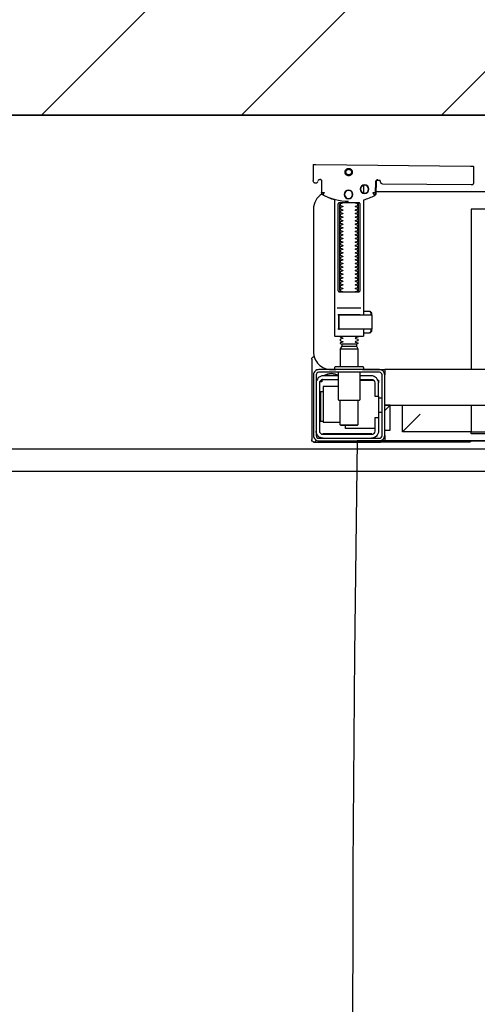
# Model space of a CAD drawing. Header units: millimetres. Extents: x 28600 to 181045, y -399112 to -163690.
# Tile 128 of 256: x 60942 to 60968, y -197785 to -197729. Entities that reach past the tile are written whole.
import ezdxf

# ---------------------------------------------------------------- set-up
doc = ezdxf.new("R2010")
doc.units = ezdxf.units.MM
doc.layers.get('0').update_dxf_attribs({"color": 8})
for name, color, linetype in [('!! 1_hatch projektowane ściany', 8, 'Continuous'), ('!! 1_PROJ Sciany', 8, 'Continuous'), ('!! 1_zabudowa GK', 8, 'Continuous'), ('!! 2_wypos-sanitarne', 8, 'Continuous')]:
    doc.layers.add(name, color=color, linetype=linetype)
doc.layers.add('!!_@ wypos sanit nd', color=8, linetype='Continuous', plot=False)

# ---------------------------------------------------------------- blocks, each defined once
blk = doc.blocks.new('A$C324a30b8')
for points in [[(0.17552, 0), (0.17692, -0.11958), (0.17797, -0.23916), (0.17832, -0.47832)], [(-0.17552, 0), (0.17552, 0)]]:
    blk.add_lwpolyline(points)
blk = doc.blocks.new('A$C4ebe9e89')
for points in [[(0.16424, 0.15596), (0.16327, 0.15595), (0.16304, 0.15592), (0.16283, 0.15584), (0.16262, 0.15571), (0.16265, 0.15575), (0.16259, 0.15555), (0.16257, 0.15535, -0.157432), (0.16238, 0.15476), (0.1621, 0.15436, -0.241147), (0.16129, 0.15393), (0.1115, 0.15346), (0.11134, 0.15345), (0.11119, 0.15345), (0.11107, 0.15345), (0.11094, 0.15346), (0.11078, 0.15348), (0.11062, 0.15353), (0.11047, 0.15361), (0.11033, 0.15371), (0.11022, 0.15383), (0.11012, 0.15397), (0.11005, 0.15412), (0.11001, 0.15428), (0.11, 0.15445), (0.10995, 0.16345), (0.11023, 0.16384)], [(0.19647, 0.15658), (0.19626, 0.15656), (0.19605, 0.15648), (0.19585, 0.15635), (0.19566, 0.15614, 0.132231), (0.19551, 0.15564), (0.19546, 0.14909)], [(0.19768, 0.15528, 0.415336), (0.19869, 0.15429)], [(0.19885, 0.1543), (0.19898, 0.1543), (0.19913, 0.15431), (0.19927, 0.15434), (0.19941, 0.1544), (0.19953, 0.15447), (0.19965, 0.15456), (0.19975, 0.15466), (0.20007, 0.15512, 0.158481), (0.20026, 0.15571)], [(0.18031, 0.14393, 0.125713), (0.19466, 0.14774, 0.121439), (0.19519, 0.14823, -0.262119), (0.2, 0.13968), (0.2, 0.05968, -0.414214), (0.19, 0.04968), (0.18752, 0.04968, 0.405519), (0.188, 0.05018), (0.188, 0.05088, 0.414214), (0.1875, 0.05138), (0.1725, 0.05138, 0.414214), (0.172, 0.05088), (0.172, 0.05018, 0.405519), (0.17249, 0.04968, 0.001664), (0.15993, 0.04968)], [(0.172, 0.07232), (0.172, 0.06852, 0.414214), (0.1722, 0.06832), (0.18462, 0.06832), (0.1878, 0.06832, 0.414214), (0.188, 0.06852), (0.188, 0.14485), (0.18885, 0.1451), (0.18969, 0.14537), (0.19052, 0.14568), (0.19134, 0.146), (0.19215, 0.14635), (0.19295, 0.14672), (0.19374, 0.14712), (0.19456, 0.14756), (0.19465, 0.14762), (0.19473, 0.14768), (0.19481, 0.14775), (0.19488, 0.14782), (0.19495, 0.1479), (0.19502, 0.14799)], [(0.17647, 0.09332, 0.182836), (0.17637, 0.09341), (0.17515, 0.09381, 0.050055), (0.175, 0.09408), (0.175, 0.09436, 0.050055), (0.17515, 0.09462), (0.17637, 0.09503, 0.719897), (0.17637, 0.09541), (0.17515, 0.09581, 0.050055), (0.175, 0.09608), (0.175, 0.09636, 0.050055), (0.17515, 0.09662), (0.17637, 0.09703, 0.719897), (0.17637, 0.09741), (0.17515, 0.09781, 0.050055), (0.175, 0.09808), (0.175, 0.09836, 0.050055), (0.17515, 0.09862), (0.17637, 0.09903, 0.719897), (0.17637, 0.09941), (0.17515, 0.09981, 0.050055), (0.175, 0.10008), (0.175, 0.10036, 0.050055), (0.17515, 0.10062), (0.17637, 0.10103, 0.719897), (0.17637, 0.10141), (0.17515, 0.10181, 0.050055), (0.175, 0.10208), (0.175, 0.10236, 0.050055), (0.17515, 0.10262), (0.17637, 0.10303, 0.719897), (0.17637, 0.10341), (0.17515, 0.10381, 0.050055), (0.175, 0.10408), (0.175, 0.10436, 0.050055), (0.17515, 0.10462), (0.17637, 0.10503, 0.719897), (0.17637, 0.10541), (0.17515, 0.10581, 0.050055), (0.175, 0.10608), (0.175, 0.10636, 0.050055), (0.17515, 0.10662), (0.17637, 0.10703, 0.719897), (0.17637, 0.10741), (0.17515, 0.10781, 0.050055), (0.175, 0.10808), (0.175, 0.10836, 0.050055), (0.17515, 0.10862), (0.17637, 0.10903, 0.719897), (0.17637, 0.10941), (0.17515, 0.10981, 0.050055), (0.175, 0.11008), (0.175, 0.11036, 0.050055), (0.17515, 0.11062), (0.17637, 0.11103, 0.719897), (0.17637, 0.11141), (0.17515, 0.11181, 0.050055), (0.175, 0.11208), (0.175, 0.11236, 0.050055), (0.17515, 0.11262), (0.17637, 0.11303, 0.719897), (0.17637, 0.11341), (0.17515, 0.11381, 0.050055), (0.175, 0.11408), (0.175, 0.11436, 0.050055), (0.17515, 0.11462), (0.17637, 0.11503, 0.719897), (0.17637, 0.11541), (0.17515, 0.11581, 0.050055), (0.175, 0.11608), (0.175, 0.11636, 0.050055), (0.17515, 0.11662), (0.17637, 0.11703, 0.719897), (0.17637, 0.11741), (0.17515, 0.11781, 0.050055), (0.175, 0.11808), (0.175, 0.11836, 0.050055), (0.17515, 0.11862), (0.17637, 0.11903, 0.719897), (0.17637, 0.11941), (0.17515, 0.11981, 0.050055), (0.175, 0.12008), (0.175, 0.12036, 0.050055), (0.17515, 0.12062), (0.17637, 0.12103, 0.719897), (0.17637, 0.12141), (0.17515, 0.12181, 0.050055), (0.175, 0.12208), (0.175, 0.12236, 0.050055), (0.17515, 0.12262), (0.17637, 0.12303, 0.719897), (0.17637, 0.12341), (0.17515, 0.12381, 0.050055), (0.175, 0.12408), (0.175, 0.12436, 0.050055), (0.17515, 0.12462), (0.17637, 0.12503, 0.719897), (0.17637, 0.12541), (0.17515, 0.12581, 0.050055), (0.175, 0.12608), (0.175, 0.12636, 0.050055), (0.17515, 0.12662), (0.17637, 0.12703, 0.719897), (0.17637, 0.12741), (0.17515, 0.12781, 0.050055), (0.175, 0.12808), (0.175, 0.12836, 0.050055), (0.17515, 0.12862), (0.17637, 0.12903, 0.719897), (0.17637, 0.12941), (0.17515, 0.12981, 0.050055), (0.175, 0.13008), (0.175, 0.13036, 0.050055), (0.17515, 0.13062), (0.17637, 0.13103, 0.719897), (0.17637, 0.13141), (0.17515, 0.13181, 0.050055), (0.175, 0.13208), (0.175, 0.13236, 0.050055), (0.17515, 0.13262), (0.17637, 0.13303, 0.719897), (0.17637, 0.13341), (0.17515, 0.13381, 0.050055), (0.175, 0.13408), (0.175, 0.13436, 0.050055), (0.17515, 0.13462), (0.17637, 0.13503, 0.719897), (0.17637, 0.13541), (0.17515, 0.13581, 0.050055), (0.175, 0.13608), (0.175, 0.13636, 0.050055), (0.17515, 0.13662), (0.17637, 0.13703, 0.719897), (0.17637, 0.13741), (0.17515, 0.13781, 0.050055), (0.175, 0.13808), (0.175, 0.13836, 0.050055), (0.17515, 0.13862), (0.17637, 0.13903, 0.719897), (0.17637, 0.13941), (0.17515, 0.13981, 0.050055), (0.175, 0.14008), (0.175, 0.14036, 0.050055), (0.17515, 0.14062), (0.17637, 0.14103, 0.719897), (0.17637, 0.14141), (0.17515, 0.14181, 0.050055), (0.175, 0.14208), (0.175, 0.14236, 0.050055), (0.17515, 0.14262), (0.17637, 0.14303, 0.474594), (0.17647, 0.14332)], [(0.18353, 0.14332, 0.474594), (0.18364, 0.14303), (0.18486, 0.14262, 0.050055), (0.185, 0.14236), (0.185, 0.14208, 0.050055), (0.18486, 0.14181), (0.18364, 0.14141, 0.719897), (0.18364, 0.14103), (0.18486, 0.14062, 0.050055), (0.185, 0.14036), (0.185, 0.14008, 0.050055), (0.18486, 0.13981), (0.18364, 0.13941, 0.719897), (0.18364, 0.13903), (0.18486, 0.13862, 0.050055), (0.185, 0.13836), (0.185, 0.13808, 0.050055), (0.18486, 0.13781), (0.18364, 0.13741, 0.719897), (0.18364, 0.13703), (0.18486, 0.13662, 0.050055), (0.185, 0.13636), (0.185, 0.13608, 0.050055), (0.18486, 0.13581), (0.18364, 0.13541, 0.719897), (0.18364, 0.13503), (0.18486, 0.13462, 0.050055), (0.185, 0.13436), (0.185, 0.13408, 0.050055), (0.18486, 0.13381), (0.18364, 0.13341, 0.719897), (0.18364, 0.13303), (0.18486, 0.13262, 0.050055), (0.185, 0.13236), (0.185, 0.13208, 0.050055), (0.18486, 0.13181), (0.18364, 0.13141, 0.719897), (0.18364, 0.13103), (0.18486, 0.13062, 0.050055), (0.185, 0.13036), (0.185, 0.13008, 0.050055), (0.18486, 0.12981), (0.18364, 0.12941, 0.719897), (0.18364, 0.12903), (0.18486, 0.12862, 0.050055), (0.185, 0.12836), (0.185, 0.12808, 0.050055), (0.18486, 0.12781), (0.18364, 0.12741, 0.719897), (0.18364, 0.12703), (0.18486, 0.12662, 0.050055), (0.185, 0.12636), (0.185, 0.12608, 0.050055), (0.18486, 0.12581), (0.18364, 0.12541, 0.719897), (0.18364, 0.12503), (0.18486, 0.12462, 0.050055), (0.185, 0.12436), (0.185, 0.12408, 0.050055), (0.18486, 0.12381), (0.18364, 0.12341, 0.719897), (0.18364, 0.12303), (0.18486, 0.12262, 0.050055), (0.185, 0.12236), (0.185, 0.12208, 0.050055), (0.18486, 0.12181), (0.18364, 0.12141, 0.719897), (0.18364, 0.12103), (0.18486, 0.12062, 0.050055), (0.185, 0.12036), (0.185, 0.12008, 0.050055), (0.18486, 0.11981), (0.18364, 0.11941, 0.719897), (0.18364, 0.11903), (0.18486, 0.11862, 0.050055), (0.185, 0.11836), (0.185, 0.11808, 0.050055), (0.18486, 0.11781), (0.18364, 0.11741, 0.719897), (0.18364, 0.11703), (0.18486, 0.11662, 0.050055), (0.185, 0.11636), (0.185, 0.11608, 0.050055), (0.18486, 0.11581), (0.18364, 0.11541, 0.719897), (0.18364, 0.11503), (0.18486, 0.11462, 0.050055), (0.185, 0.11436), (0.185, 0.11408, 0.050055), (0.18486, 0.11381), (0.18364, 0.11341, 0.719897), (0.18364, 0.11303), (0.18486, 0.11262, 0.050055), (0.185, 0.11236), (0.185, 0.11208, 0.050055), (0.18486, 0.11181), (0.18364, 0.11141, 0.719897), (0.18364, 0.11103), (0.18486, 0.11062, 0.050055), (0.185, 0.11036), (0.185, 0.11008, 0.050055), (0.18486, 0.10981), (0.18364, 0.10941, 0.719897), (0.18364, 0.10903), (0.18486, 0.10862, 0.050055), (0.185, 0.10836), (0.185, 0.10808, 0.050055), (0.18486, 0.10781), (0.18364, 0.10741, 0.719897), (0.18364, 0.10703), (0.18486, 0.10662, 0.050055), (0.185, 0.10636), (0.185, 0.10608, 0.050055), (0.18486, 0.10581), (0.18364, 0.10541, 0.719897), (0.18364, 0.10503), (0.18486, 0.10462, 0.050055), (0.185, 0.10436), (0.185, 0.10408, 0.050055), (0.18486, 0.10381), (0.18364, 0.10341, 0.719897), (0.18364, 0.10303), (0.18486, 0.10262, 0.050055), (0.185, 0.10236), (0.185, 0.10208, 0.050055), (0.18486, 0.10181), (0.18364, 0.10141, 0.719897), (0.18364, 0.10103), (0.18486, 0.10062, 0.050055), (0.185, 0.10036), (0.185, 0.10008, 0.050055), (0.18486, 0.09981), (0.18364, 0.09941, 0.719897), (0.18364, 0.09903), (0.18486, 0.09862, 0.050055), (0.185, 0.09836), (0.185, 0.09808, 0.050055), (0.18486, 0.09781), (0.18364, 0.09741, 0.719897), (0.18364, 0.09703), (0.18486, 0.09662, 0.050055), (0.185, 0.09636), (0.185, 0.09608, 0.050055), (0.18486, 0.09581), (0.18364, 0.09541, 0.719897), (0.18364, 0.09503), (0.18486, 0.09462, 0.050055), (0.185, 0.09436), (0.185, 0.09408, 0.050055), (0.18486, 0.09381), (0.18364, 0.09341, 0.182836), (0.18353, 0.09332)], [(0.18575, 0.07252), (0.18575, 0.08011), (0.18572, 0.08022), (0.18564, 0.08029), (0.18555, 0.08032), (0.18565, 0.0803), (0.18573, 0.08024), (0.18577, 0.08014), (0.18577, 0.07252), (0.18574, 0.07241), (0.18567, 0.07234), (0.18547, 0.07232), (0.18558, 0.07237), (0.18564, 0.07252), (0.18564, 0.08012), (0.18557, 0.08027), (0.18547, 0.08032), (0.16743, 0.08032, 0.414214), (0.16723, 0.08012), (0.16723, 0.07252, 0.414214), (0.16743, 0.07232), (0.18547, 0.07232)], [(0.18556, 0.07232, 0.414213), (0.18576, 0.07252), (0.18575, 0.08011), (0.18575, 0.07252), (0.18572, 0.07241), (0.18565, 0.07234), (0.18555, 0.07232)], [(0.175, 0.06836), (0.175, 0.06812, -0.050055), (0.17515, 0.06786), (0.17636, 0.06745, -0.719897), (0.17636, 0.06707), (0.17515, 0.06666, -0.050055), (0.175, 0.0664), (0.175, 0.06612, -0.050055), (0.17515, 0.06586), (0.17636, 0.06545, -0.719897), (0.17636, 0.06507), (0.17515, 0.06466, -0.050055), (0.175, 0.0644), (0.1759, 0.06388), (0.1759, 0.06282), (0.175, 0.06126), (0.175, 0.05138)], [(0.185, 0.06836), (0.185, 0.06812, 0.050055), (0.18486, 0.06786), (0.18364, 0.06745, 0.719897), (0.18364, 0.06707), (0.18486, 0.06666, 0.050055), (0.185, 0.0664), (0.185, 0.06612, 0.050055), (0.18486, 0.06586), (0.18364, 0.06545, 0.719897), (0.18364, 0.06507), (0.18486, 0.06466, 0.050055), (0.185, 0.0644), (0.1841, 0.06388), (0.1841, 0.06282), (0.185, 0.06126), (0.185, 0.05138)], [(0.20011, 0.05684, 0.126559), (0.19962, 0.05693)], [(0.20099, 0.05547, 0.198909), (0.20055, 0.05654, 0.091301), (0.20011, 0.05684)], [(0.16379, 0.04368), (0.1635, 0.04368), (0.1635, 0.04218, -0.414214), (0.1675, 0.04618), (0.174, 0.04618)], [(0.174, 0.04818), (0.174, 0.03288, 0.414214), (0.1745, 0.03238), (0.1855, 0.03238, 0.414214), (0.186, 0.03288), (0.186, 0.04818)], [(0.19375, 0.04656, 0.119096), (0.19, 0.04764, 0.119096), (0.18625, 0.04656)], [(0.19375, 0.04618), (0.19375, 0.04656), (0.18625, 0.04656), (0.18625, 0.04618), (0.1945, 0.04618, -0.414214), (0.1985, 0.04218)], [(0.174, 0.04418), (0.1675, 0.04418, 0.414214), (0.1655, 0.04218), (0.1655, 0.03468), (0.1635, 0.03468), (0.1635, 0.01518, 0.414214), (0.1675, 0.01118)], [(0.1635, 0.02268), (0.1655, 0.02268), (0.1655, 0.01518, 0.414214), (0.1675, 0.01318), (0.1945, 0.01318, 0.414214), (0.1965, 0.01518), (0.1965, 0.04218, 0.414214), (0.1945, 0.04418), (0.186, 0.04418)], [(0.1945, 0.03721), (0.19515, 0.03722), (0.19542, 0.03722), (0.1956, 0.03722), (0.19567, 0.03722, 0.116465), (0.19589, 0.03728), (0.19601, 0.03733), (0.19601, 0.02063), (0.19589, 0.02068, 0.116465), (0.19567, 0.02074), (0.19542, 0.02074), (0.19515, 0.02074), (0.1945, 0.02075)], [(0.1945, 0.01118, 0.414214), (0.1985, 0.01518)], [(0.11124, 0.00968), (0.11142, 0.00944), (0.11165, 0.00925), (0.11192, 0.0091), (0.1122, 0.00901), (0.1125, 0.00898), (0.1623, 0.00898, 0.326231), (0.16325, 0.00968)], [(0.1987, 0.01002, 0.000114), (0.1987, 0.01002, 0.517015), (0.20003, 0.00909), (0.19993, 0.00905), (0.19983, 0.00903), (0.19971, 0.009), (0.19958, 0.00899), (0.19948, 0.00899), (0.19903, 0.00899), (0.19841, 0.00899), (0.19771, 0.00899), (0.16428, 0.00899), (0.16393, 0.00899), (0.16357, 0.00899), (0.16323, 0.00899), (0.16294, 0.00899), (0.16269, 0.00899), (0.16249, 0.00899), (0.16237, 0.00899)], [(0.20011, 0.00912, 0.091301), (0.20055, 0.00942, 0.198909), (0.20099, 0.01048)]]:
    blk.add_lwpolyline(points, format="xyb")
for points in [[(0.19864, 0.1647), (0.11173, 0.16387)], [(0.20013, 0.1647), (0.20026, 0.15571)], [(0.16386, 0.15607), (0.16409, 0.15602), (0.16425, 0.15596), (0.1644, 0.15586), (0.16453, 0.15574), (0.16463, 0.1556), (0.16471, 0.15544), (0.16476, 0.15527), (0.16478, 0.1551), (0.16496, 0.14854), (0.16497, 0.14842), (0.16498, 0.14832), (0.16501, 0.14822), (0.16503, 0.14812), (0.16507, 0.14802), (0.16511, 0.14793), (0.16516, 0.14784), (0.16521, 0.14775), (0.16528, 0.14767), (0.16535, 0.14758), (0.16542, 0.14751), (0.1655, 0.14744), (0.16558, 0.14737), (0.16567, 0.14731), (0.16576, 0.14726), (0.16651, 0.14688), (0.16727, 0.14651), (0.16803, 0.14617), (0.16881, 0.14585), (0.1696, 0.14555), (0.17039, 0.14527), (0.17119, 0.14502), (0.172, 0.14478), (0.172, 0.08032)], [(0.1651, 0.14871), (0.16492, 0.1553), (0.1649, 0.15547), (0.16485, 0.15563), (0.16478, 0.15579), (0.16468, 0.15592), (0.16455, 0.15604), (0.16441, 0.15614), (0.16425, 0.15621), (0.16409, 0.15626), (0.16391, 0.15627)], [(0.19757, 0.15573), (0.19749, 0.15586), (0.19739, 0.15598), (0.19727, 0.15608), (0.19713, 0.15617), (0.19698, 0.15623), (0.19683, 0.15626), (0.19667, 0.15627), (0.19577, 0.15626)], [(0.16493, 0.14968), (-0.16477, 0.14968)], [(0.172, 0.15305), (0.172, 0.14874)], [(-0.11847, 0.04968), (-0.11847, 0.13968), (0.11153, 0.13968), (0.11153, 0.04968)], [(0.17483, 0.14232), (0.17483, 0.09432)], [(0.18523, 0.09432), (0.18523, 0.14232)], [(0.18662, 0.08432), (0.17345, 0.08432)], [(0.16732, 0.08028), (0.16732, 0.08144), (0.16736, 0.08156), (0.16746, 0.08164), (0.16767, 0.08169)], [(0.16751, 0.08053), (0.16754, 0.08079), (0.16766, 0.08132)], [(0.16811, 0.08203), (0.16776, 0.08162), (0.16776, 0.08196), (0.16779, 0.08207), (0.16786, 0.08214), (0.16797, 0.08218), (0.1681, 0.08219), (0.16822, 0.08219), (0.16842, 0.08221), (0.16887, 0.08232), (0.172, 0.08232)], [(0.16848, 0.08224), (0.16856, 0.0823), (0.16876, 0.08232)], [(0.17371, 0.08032), (0.18481, 0.08032), (0.18637, 0.08032)], [(0.16767, 0.07094), (0.16756, 0.07096), (0.16746, 0.07099), (0.16737, 0.07106), (0.16732, 0.0712), (0.16732, 0.07235)], [(0.16766, 0.07131), (0.16754, 0.07185), (0.16751, 0.0721)], [(0.18558, 0.07232), (0.18637, 0.07232)], [(0.172, 0.07032), (0.16887, 0.07032), (0.16842, 0.07042), (0.16831, 0.07044), (0.1682, 0.07044), (0.16806, 0.07045), (0.16795, 0.07046), (0.16783, 0.07052), (0.16776, 0.07067), (0.16776, 0.07101), (0.16811, 0.07061)], [(0.16876, 0.07032), (0.16866, 0.07032), (0.16848, 0.0704)], [(0.185, 0.06126), (0.175, 0.06126)], [(0.1759, 0.06388), (0.1841, 0.06388)], [(0.1841, 0.06282), (0.1759, 0.06282)], [(0.19963, 0.05696), (0.19976, 0.05695), (0.19988, 0.05692), (0.20001, 0.05688)], [(0.20099, 0.05547), (0.20099, 0.01048)], [(-0.16, 0.04668), (-0.16, 0.04968), (0.16, 0.04968), (0.16, 0.04668)], [(0.16, 0.03368), (0.16, 0.04568)], [(0.1635, 0.03468), (0.1635, 0.04218)], [(0.174, 0.04368), (0.16618, 0.04368)], [(0.167, 0.04412), (0.16693, 0.04403), (0.16687, 0.04393), (0.16681, 0.04381), (0.16675, 0.04368)], [(0.186, 0.04018), (0.1945, 0.04018), (0.1945, 0.02018), (0.185, 0.02018)], [(0.19499, 0.04412), (0.19506, 0.04404), (0.19512, 0.04395), (0.19517, 0.04385), (0.19521, 0.04376), (0.19525, 0.04365), (0.19528, 0.04355), (0.19531, 0.04344), (0.19533, 0.04333), (0.19535, 0.04322), (0.19537, 0.04311), (0.19538, 0.04301), (0.19539, 0.04291), (0.19538, 0.04281), (0.19547, 0.04278), (0.19557, 0.04278), (0.19568, 0.04278), (0.19578, 0.04278), (0.19589, 0.04278), (0.19613, 0.04278), (0.19616, 0.04288), (0.19615, 0.04299), (0.19613, 0.04311), (0.19609, 0.04324), (0.19605, 0.04336), (0.19594, 0.04357)], [(0.1615, 0.03368), (0.1635, 0.03368)], [(0.19591, 0.03729), (0.19602, 0.03729), (0.19616, 0.03729), (0.19632, 0.03729), (0.1965, 0.03729)], [(0.16, 0.02668), (0.157, 0.02968), (0.16, 0.02968), (-0.16, 0.02968), (-0.157, 0.02968), (-0.16, 0.02668)], [(0.11153, 0.02968), (0.11153, 0.01468), (0.15, 0.01468)], [(0.14, 0.02468), (0.15, 0.01468), (0.15, 0.02968)], [(0.16, 0.01568), (0.157, 0.01568), (0.157, 0.02968)], [(0.175, 0.03238), (0.175, 0.01872), (0.1755, 0.01822), (0.1845, 0.01822), (0.185, 0.01872), (0.185, 0.03238)], [(0.1615, 0.02568), (0.1635, 0.02568)], [(0.1655, 0.01668), (0.182, 0.01668), (0.182, 0.01822)], [(0.185, 0.01872), (0.175, 0.01872)], [(0.1965, 0.02067), (0.19632, 0.02067), (0.19616, 0.02067), (0.19602, 0.02067), (0.19591, 0.02067)], [(0.16, 0.01268), (0.16, 0.00968), (0.03305, 0.00968)], [(0.16722, 0.01368), (0.19467, 0.01368), (0.19478, 0.01368)], [(0.17, 0.01318), (0.17, 0.01368)], [(0.174, 0.01318), (0.174, 0.01368)]]:
    blk.add_lwpolyline(points)
for points in [[(0.18024, 0.15848), (0.18044, 0.15849), (0.18064, 0.15852), (0.18084, 0.15857), (0.18103, 0.15864), (0.18121, 0.15873), (0.18138, 0.15883), (0.18154, 0.15895), (0.18168, 0.15909), (0.18182, 0.15924), (0.18194, 0.1594), (0.18204, 0.15958), (0.18212, 0.15976), (0.18219, 0.15995), (0.18224, 0.16014), (0.18226, 0.16034), (0.18227, 0.16054), (0.18226, 0.16075), (0.18223, 0.16094), (0.18218, 0.16114), (0.18211, 0.16133), (0.18202, 0.16151), (0.18191, 0.16168), (0.18179, 0.16184), (0.18166, 0.16199), (0.18151, 0.16212), (0.18134, 0.16224), (0.18117, 0.16234), (0.18099, 0.16242), (0.1808, 0.16249), (0.1806, 0.16254), (0.1804, 0.16256), (0.1802, 0.16257), (0.18, 0.16256), (0.1798, 0.16253), (0.17961, 0.16248), (0.17942, 0.16241), (0.17924, 0.16232), (0.17907, 0.16222), (0.17891, 0.1621), (0.17876, 0.16196), (0.17863, 0.16181), (0.17851, 0.16165), (0.17841, 0.16147), (0.17832, 0.16129), (0.17826, 0.1611), (0.17821, 0.1609), (0.17818, 0.16071), (0.17818, 0.1605), (0.17819, 0.1603), (0.17822, 0.16011), (0.17827, 0.15991), (0.17834, 0.15972), (0.17843, 0.15954), (0.17853, 0.15937), (0.17865, 0.15921), (0.17879, 0.15906), (0.17894, 0.15893), (0.1791, 0.15881), (0.17928, 0.15871), (0.17946, 0.15863), (0.17965, 0.15856), (0.17984, 0.15851), (0.18004, 0.15849)], [(0.18024, 0.15897), (0.18039, 0.15898), (0.18054, 0.159), (0.18068, 0.15904), (0.18083, 0.15909), (0.18096, 0.15916), (0.18109, 0.15924), (0.18121, 0.15933), (0.18133, 0.15943), (0.18143, 0.15955), (0.18152, 0.15967), (0.18159, 0.1598), (0.18166, 0.15994), (0.18171, 0.16008), (0.18174, 0.16023), (0.18176, 0.16038), (0.18177, 0.16053), (0.18176, 0.16068), (0.18174, 0.16084), (0.1817, 0.16098), (0.18165, 0.16113), (0.18158, 0.16126), (0.1815, 0.16139), (0.18141, 0.16151), (0.1813, 0.16162), (0.18119, 0.16173), (0.18107, 0.16182), (0.18094, 0.16189), (0.1808, 0.16196), (0.18066, 0.16201), (0.18051, 0.16204), (0.18036, 0.16206), (0.18021, 0.16207), (0.18005, 0.16206), (0.1799, 0.16204), (0.17976, 0.162), (0.17961, 0.16194), (0.17948, 0.16188), (0.17935, 0.1618), (0.17923, 0.16171), (0.17911, 0.1616), (0.17901, 0.16149), (0.17892, 0.16137), (0.17885, 0.16124), (0.17878, 0.1611), (0.17873, 0.16095), (0.1787, 0.16081), (0.17868, 0.16066), (0.17867, 0.1605), (0.17868, 0.16035), (0.1787, 0.1602), (0.17874, 0.16005), (0.17879, 0.15991), (0.17886, 0.15977), (0.17894, 0.15964), (0.17903, 0.15952), (0.17914, 0.15941), (0.17925, 0.15931), (0.17937, 0.15922), (0.1795, 0.15914), (0.17964, 0.15908), (0.17978, 0.15903), (0.17993, 0.159), (0.18008, 0.15897)], [(0.16587, 0.14754), (0.16582, 0.14756), (0.16577, 0.1476), (0.16573, 0.14763), (0.16568, 0.14767), (0.16563, 0.14771), (0.16558, 0.14776), (0.16553, 0.14781), (0.16549, 0.14786), (0.16544, 0.14791), (0.1654, 0.14797), (0.16536, 0.14803), (0.16533, 0.14809), (0.16529, 0.14815), (0.16526, 0.14821), (0.16524, 0.14828), (0.16521, 0.14834), (0.16519, 0.14841), (0.16517, 0.14847), (0.16516, 0.14854), (0.16515, 0.1486), (0.16514, 0.14866), (0.16513, 0.14872), (0.16513, 0.14877), (0.16518, 0.14879), (0.16643, 0.14884), (0.16648, 0.14884), (0.16654, 0.14884), (0.16659, 0.14886), (0.16664, 0.14883), (0.16661, 0.14879), (0.16658, 0.14874), (0.16656, 0.14869), (0.16653, 0.14863), (0.16594, 0.14754)], [(0.18533, 0.14332), (0.18542, 0.14331), (0.1855, 0.1433), (0.18559, 0.14329), (0.18567, 0.14326), (0.18575, 0.14323), (0.18583, 0.14319), (0.18591, 0.14314), (0.18598, 0.14308), (0.18604, 0.14302), (0.1861, 0.14294), (0.18615, 0.14286), (0.18619, 0.14276), (0.18623, 0.14266), (0.18626, 0.14255), (0.18627, 0.14243), (0.18628, 0.14232), (0.18628, 0.09432), (0.18627, 0.0942), (0.18626, 0.09409), (0.18623, 0.09398), (0.18619, 0.09387), (0.18615, 0.09378), (0.1861, 0.09369), (0.18604, 0.09362), (0.18598, 0.09355), (0.18591, 0.09349), (0.18583, 0.09344), (0.18575, 0.0934), (0.18567, 0.09337), (0.18559, 0.09335), (0.1855, 0.09333), (0.18542, 0.09332), (0.18533, 0.09332), (0.17475, 0.09332), (0.17466, 0.09332), (0.17457, 0.09333), (0.17449, 0.09335), (0.1744, 0.09337), (0.17432, 0.0934), (0.17424, 0.09344), (0.17416, 0.09349), (0.17409, 0.09355), (0.17403, 0.09362), (0.17397, 0.09369), (0.17392, 0.09378), (0.17387, 0.09387), (0.17384, 0.09398), (0.17381, 0.09409), (0.17379, 0.0942), (0.17379, 0.09432), (0.17379, 0.14232), (0.17379, 0.14243), (0.17381, 0.14255), (0.17384, 0.14266), (0.17387, 0.14276), (0.17392, 0.14286), (0.17397, 0.14294), (0.17403, 0.14302), (0.17409, 0.14308), (0.17416, 0.14314), (0.17424, 0.14319), (0.17432, 0.14323), (0.1744, 0.14326), (0.17449, 0.14329), (0.17457, 0.1433), (0.17466, 0.14331), (0.17475, 0.14332)], [(-0.11847, 0.01368), (0.11153, 0.01368), (0.11153, 0.01468), (-0.11847, 0.01468)]]:
    blk.add_lwpolyline(points, close=True)
for points in [[(0.19546, 0.14908), (0.19546, 0.14908), (0.19546, 0.14908), (0.19546, 0.14909), (0.19546, 0.14909), (0.19546, 0.14909), (0.19546, 0.14909), (0.19546, 0.14909), (0.19546, 0.14909), (0.19546, 0.14909), (0.19546, 0.14909), (0.19546, 0.14909), (0.19546, 0.14909), (0.19546, 0.14909), (0.19546, 0.14909), (0.19546, 0.14909), (0.19546, 0.14909), (0.19546, 0.14909), (0.19546, 0.14909), (0.19546, 0.14909), (0.19546, 0.14908), (0.19546, 0.14908), (0.19546, 0.14908), (0.19546, 0.14908), (0.19546, 0.14908), (0.19546, 0.14908), (0.19546, 0.14908), (0.19546, 0.14908), (0.19546, 0.14908), (0.19546, 0.14908), (0.19546, 0.14908), (0.19546, 0.14908), (0.19546, 0.14908), (0.19546, 0.14908), (0.19546, 0.14908), (0.19546, 0.14908), (0.19546, 0.14908), (0.19546, 0.14909), (0.19545, 0.14909), (0.19545, 0.14909), (0.19545, 0.14909), (0.19545, 0.14909), (0.19545, 0.14909), (0.19545, 0.14909), (0.19545, 0.14909), (0.19545, 0.14909), (0.19544, 0.14909), (0.19544, 0.14908), (0.19544, 0.14908), (0.19544, 0.14908), (0.19544, 0.14908), (0.19543, 0.14908), (0.19543, 0.14908), (0.19543, 0.14908), (0.19543, 0.14908), (0.19543, 0.14908), (0.19543, 0.14908), (0.19543, 0.14908), (0.19542, 0.14908), (0.19542, 0.14908), (0.19542, 0.14908), (0.19542, 0.14908), (0.19542, 0.14908), (0.19541, 0.14908), (0.19541, 0.14908), (0.19541, 0.14908), (0.19541, 0.14908), (0.19541, 0.14908), (0.1954, 0.14908), (0.1954, 0.14908), (0.1954, 0.14908), (0.19539, 0.14908), (0.19539, 0.14908), (0.19538, 0.14909), (0.19537, 0.14909), (0.19537, 0.14909), (0.19536, 0.14909), (0.19536, 0.14909), (0.19536, 0.14909), (0.19535, 0.14909), (0.19535, 0.14909), (0.19534, 0.14909), (0.19534, 0.14909), (0.19533, 0.14909), (0.19533, 0.14909), (0.19532, 0.14909), (0.19531, 0.14909), (0.19531, 0.14909), (0.1953, 0.14909), (0.19529, 0.14909), (0.19529, 0.14909), (0.19528, 0.14909), (0.19527, 0.14909), (0.19527, 0.14909), (0.19526, 0.14909), (0.19525, 0.14909), (0.19524, 0.14909), (0.19524, 0.14909), (0.19523, 0.14909), (0.19522, 0.14909), (0.19521, 0.14909), (0.1952, 0.14909), (0.19519, 0.14909), (0.19518, 0.14909), (0.19517, 0.14909), (0.19516, 0.14909), (0.19516, 0.14909), (0.19515, 0.14909), (0.19514, 0.14909), (0.19513, 0.14909), (0.19512, 0.14909), (0.19511, 0.14909), (0.1951, 0.14909), (0.19508, 0.14909), (0.19507, 0.14909), (0.19506, 0.14909), (0.19505, 0.14909), (0.19504, 0.14909), (0.19503, 0.14909), (0.19502, 0.14909), (0.19501, 0.14909), (0.195, 0.14909), (0.19499, 0.14909), (0.19497, 0.14909), (0.19496, 0.14909), (0.19495, 0.14909), (0.19494, 0.1491), (0.19493, 0.1491), (0.19491, 0.1491), (0.1949, 0.1491), (0.19489, 0.1491), (0.19488, 0.1491), (0.19486, 0.1491), (0.19485, 0.1491), (0.19484, 0.1491), (0.19483, 0.1491), (0.19481, 0.1491), (0.19469, 0.1491), (0.19464, 0.1491), (0.19459, 0.1491), (0.19456, 0.1491), (0.19453, 0.1491), (0.19451, 0.1491), (0.19448, 0.1491), (0.19446, 0.1491), (0.19443, 0.1491), (0.19441, 0.1491), (0.19438, 0.1491), (0.19435, 0.1491), (0.19433, 0.1491), (0.19431, 0.1491), (0.19428, 0.1491), (0.19427, 0.1491), (0.19426, 0.1491), (0.19423, 0.1491), (0.19422, 0.1491), (0.19421, 0.1491), (0.1942, 0.1491), (0.19418, 0.1491), (0.19418, 0.1491), (0.19417, 0.1491), (0.19417, 0.1491), (0.19416, 0.1491), (0.19416, 0.1491), (0.19415, 0.14911), (0.19414, 0.14911), (0.19414, 0.14911), (0.19413, 0.14911), (0.19413, 0.14911), (0.19412, 0.14911), (0.19412, 0.14911), (0.19412, 0.14911), (0.19411, 0.14911), (0.19411, 0.1491), (0.1941, 0.1491), (0.1941, 0.1491), (0.1941, 0.1491), (0.19409, 0.1491), (0.19409, 0.1491), (0.19409, 0.1491), (0.19409, 0.1491), (0.19408, 0.1491), (0.19408, 0.1491), (0.19408, 0.1491), (0.19407, 0.1491), (0.19407, 0.1491), (0.19406, 0.1491), (0.19406, 0.1491), (0.19406, 0.1491), (0.19406, 0.1491), (0.19405, 0.1491), (0.19405, 0.1491), (0.19405, 0.1491), (0.19405, 0.14911), (0.19404, 0.14911), (0.19404, 0.14911), (0.19404, 0.14911), (0.19403, 0.14911), (0.19403, 0.14911), (0.19402, 0.14912), (0.19402, 0.14912), (0.19402, 0.14912), (0.19401, 0.14912), (0.19401, 0.14912), (0.19401, 0.14912), (0.194, 0.14912), (0.194, 0.14912), (0.194, 0.14912), (0.194, 0.14912), (0.194, 0.14912), (0.194, 0.14912), (0.194, 0.14912), (0.19399, 0.14912), (0.19399, 0.14912), (0.19399, 0.14912), (0.19399, 0.14912), (0.19399, 0.14912), (0.19399, 0.14912), (0.19398, 0.14912), (0.19398, 0.14912), (0.19398, 0.14911), (0.19398, 0.14911), (0.19398, 0.14911), (0.19398, 0.14911), (0.19397, 0.14911), (0.19397, 0.14911), (0.19397, 0.1491), (0.19397, 0.1491), (0.19397, 0.1491), (0.19397, 0.1491), (0.19397, 0.1491), (0.19397, 0.14909), (0.19397, 0.14909), (0.19397, 0.14909), (0.19397, 0.14909), (0.19397, 0.14908), (0.19397, 0.14908), (0.19397, 0.14908), (0.19397, 0.14908), (0.19397, 0.14908), (0.19397, 0.14907), (0.19397, 0.14907), (0.19397, 0.14907), (0.19397, 0.14907), (0.19397, 0.14907), (0.19398, 0.14906), (0.19398, 0.14906), (0.19398, 0.14906), (0.19398, 0.14906), (0.19398, 0.14906), (0.19398, 0.14905), (0.19399, 0.14905), (0.19399, 0.14905), (0.19399, 0.14905), (0.194, 0.14904), (0.194, 0.14904), (0.19401, 0.14903), (0.19401, 0.14903), (0.19401, 0.14903), (0.19402, 0.14902), (0.19402, 0.14902), (0.19402, 0.14902), (0.19403, 0.14901), (0.19403, 0.14901), (0.19403, 0.14901), (0.19403, 0.149), (0.19403, 0.149), (0.19403, 0.149), (0.19404, 0.14899), (0.19404, 0.14899), (0.19404, 0.14899), (0.19404, 0.14899), (0.19404, 0.14898), (0.19404, 0.14898), (0.19404, 0.14898), (0.19405, 0.14897), (0.19405, 0.14897), (0.19405, 0.14897), (0.19405, 0.14896), (0.19405, 0.14896), (0.19406, 0.14895), (0.19406, 0.14895), (0.19406, 0.14895), (0.19406, 0.14894), (0.19407, 0.14894), (0.19407, 0.14893), (0.19407, 0.14893), (0.19408, 0.14892), (0.19408, 0.14891), (0.19409, 0.1489), (0.19409, 0.14889), (0.1941, 0.14888), (0.1941, 0.14887), (0.19411, 0.14886), (0.19412, 0.14884), (0.19414, 0.14881), (0.19416, 0.14877), (0.19418, 0.14873), (0.19419, 0.14871), (0.1942, 0.1487), (0.19421, 0.14868), (0.19422, 0.14866), (0.19423, 0.14864), (0.19434, 0.14845), (0.19435, 0.14844), (0.19435, 0.14842), (0.19436, 0.1484), (0.19437, 0.14839), (0.19438, 0.14837), (0.19439, 0.14836), (0.1944, 0.14834), (0.19441, 0.14832), (0.19441, 0.14831), (0.19442, 0.14829), (0.19443, 0.14828), (0.19444, 0.14826), (0.19445, 0.14825), (0.19446, 0.14823), (0.19446, 0.14822), (0.19447, 0.14821), (0.19448, 0.14819), (0.19449, 0.14818), (0.19449, 0.14816), (0.1945, 0.14815), (0.19451, 0.14814), (0.19452, 0.14813), (0.19452, 0.14811), (0.19453, 0.1481), (0.19454, 0.14809), (0.19454, 0.14808), (0.19455, 0.14806), (0.19456, 0.14805), (0.19456, 0.14804), (0.19457, 0.14803), (0.19457, 0.14802), (0.19458, 0.14801), (0.19458, 0.148), (0.19459, 0.14799), (0.1946, 0.14798), (0.1946, 0.14797), (0.19461, 0.14796), (0.19461, 0.14795), (0.19462, 0.14794), (0.19462, 0.14793), (0.19463, 0.14792), (0.19463, 0.14791), (0.19463, 0.1479), (0.19464, 0.1479), (0.19464, 0.14789), (0.19465, 0.14788), (0.19465, 0.14787), (0.19465, 0.14787), (0.19466, 0.14786), (0.19466, 0.14785), (0.19466, 0.14785), (0.19467, 0.14784), (0.19467, 0.14784), (0.19467, 0.14783), (0.19468, 0.14783), (0.19468, 0.14782), (0.19468, 0.14782), (0.19468, 0.14782), (0.19468, 0.14781), (0.19468, 0.14781), (0.19468, 0.14781), (0.19468, 0.14781), (0.19469, 0.14781), (0.19469, 0.1478), (0.19469, 0.1478), (0.19469, 0.1478), (0.19469, 0.1478), (0.19469, 0.1478), (0.19469, 0.1478), (0.19469, 0.1478), (0.19469, 0.14779), (0.19469, 0.14779), (0.19469, 0.14779), (0.19469, 0.14779), (0.19469, 0.14779), (0.19469, 0.14779), (0.19469, 0.14779), (0.19469, 0.14779), (0.19469, 0.14779), (0.19469, 0.14779), (0.19469, 0.14779), (0.19469, 0.14779), (0.19469, 0.14779), (0.19469, 0.14779), (0.19469, 0.14779), (0.19469, 0.14779), (0.19469, 0.14778), (0.19469, 0.14778), (0.19469, 0.14778), (0.19469, 0.14778), (0.19469, 0.14778), (0.19469, 0.14778), (0.19469, 0.14778), (0.19469, 0.14778), (0.19469, 0.14778), (0.19469, 0.14778), (0.19469, 0.14778), (0.19469, 0.14778), (0.19469, 0.14778), (0.19469, 0.14778), (0.19469, 0.14778), (0.19469, 0.14778), (0.19469, 0.14778), (0.19469, 0.14778), (0.19469, 0.14778), (0.19469, 0.14778), (0.19469, 0.14778), (0.19469, 0.14778), (0.19469, 0.14778), (0.19469, 0.14778), (0.1947, 0.14778, 0.269557)], [(0.16, 0.01268), (0.16, 0.04668, -0.414214), (0.163, 0.04968), (0.197, 0.04968, -0.414214), (0.2, 0.04668), (0.2, 0.01268, -0.414214), (0.197, 0.00968), (0.163, 0.00968, -0.414214)], [(0.1985, 0.04668), (0.1985, 0.01268, -0.414214), (0.197, 0.01118), (0.163, 0.01118, -0.414214), (0.1615, 0.01268), (0.1615, 0.04668, -0.414214), (0.163, 0.04818), (0.197, 0.04818, -0.414214)]]:
    blk.add_lwpolyline(points, format="xyb", close=True)
for centre, radius in [((0.17129, 0.1509), 0.00247), ((0.17129, 0.15089), 0.00227), ((0.18031, 0.14798), 0.00247), ((0.18031, 0.14798), 0.00227)]:
    blk.add_circle(centre, radius)
for centre, major_axis, ratio, start_param, end_param in [((0.11145, 0.16346), (-0.0015, -0.00001), 0.008666, 6.276938, 6.283143), ((0.11173, 0.16385), (0.0015, 0.00001), 0.008666, 1.564549, 3.135353), ((0.19863, 0.16469), (0.0015, 0.00001), 0.008666, 0.000034, 1.564556), ((0.16326, 0.15695), (0.00001, -0.001), 0.006244, 0, 0.008667), ((0.19846, 0.15618), (-0.000892, -0.000453), 0.001081, 6.273741, 6.283185), ((0.19868, 0.15529), (-0.001, -0.00001), 0.00236, 6.276941, 6.283185), ((0.19876, 0.15569), (0.0015, 0.00002), 0.011557, 6.27692, 6.283202), ((0.19849, 0.1543), (0.000501, 0.000005), 0.008666, 5.12776, 5.491123), ((0.19868, 0.15529), (0.000013, -0.001), 0.403131, 6.273715, 6.283185), ((0.19883, 0.1553), (0.000018, -0.001), 0.702652, 6.271005, 6.283185), ((0.18031, 0.14443), (0.000005, -0.0005), 0.006244, 0, 0.008667), ((0.17484, 0.14232), (0, 0.001), 0.006244, 0, 1.570796), ((0.18524, 0.14232), (0, -0.001), 0.006244, 3.141593, 4.712389), ((0.17484, 0.09432), (0, -0.001), 0.006244, 4.712389, 6.283185), ((0.18524, 0.09432), (0, -0.001), 0.006244, 4.712389, 6.283185), ((0.16768, 0.08149), (-0.000013, 0.0002), 0.199357, 6.276703, 6.276744), ((0.16768, 0.07114), (-0.000013, -0.0002), 0.199357, 0.006339, 0.00638)]:
    blk.add_ellipse(centre, major_axis=major_axis, ratio=ratio, start_param=start_param, end_param=end_param)

msp = doc.modelspace()

# ---------------------------------------------------------------- hatches: boundary and pattern name
at = {"layer": '!! 1_hatch projektowane ściany'}
h = msp.add_hatch(dxfattribs=at)
h.set_pattern_fill('ANSI31', color=256, scale=2.5)
h.set_pattern_definition([(45, (0, -1.54), (-5.61266008, 5.61266008), [])])
h.paths.add_polyline_path([(60824.56735, -197734.62813), (61135.43682, -197734.62813), (61135.43682, -197722.62813), (60824.56735, -197722.62813)])

# ---------------------------------------------------------------- linework, layer by layer
msp.add_lwpolyline([(60824.56735, -197734.62813), (61135.43682, -197734.62813), (61135.43682, -197722.62813), (60824.56735, -197722.62813)], close=True, dxfattribs=at)
at = {"layer": '!! 1_PROJ Sciany'}
msp.add_lwpolyline([(61135.43682, -197734.62813), (60824.56735, -197734.62813)], dxfattribs=at)
at = {"layer": '!! 1_zabudowa GK'}
for points in [[(61135.43682, -197753.37813), (60824.56735, -197753.37813)], [(61135.43682, -197754.62813), (60824.56735, -197754.62813)]]:
    msp.add_lwpolyline(points, dxfattribs=at)

# ---------------------------------------------------------------- block references
at = {"layer": '!! 2_wypos-sanitarne', "xscale": -100, "yscale": 100, "zscale": 100}
msp.add_blockref('A$C324a30b8', (60978.45602, -197752.90718), dxfattribs=at)
at = {"layer": '!!_@ wypos sanit nd', "xscale": -100, "yscale": 100, "zscale": 100}
msp.add_blockref('A$C4ebe9e89', (60978.45602, -197753.87518), dxfattribs=at)

doc.saveas('drawing.dxf')
